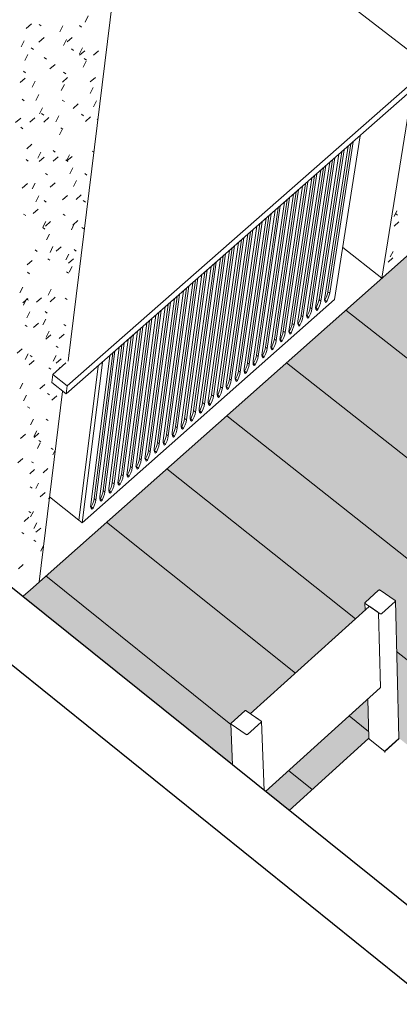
# Model space of a CAD drawing. Header units: centimetres. Extents: x -2274.6 to -2273.04, y 1316.35 to 1317.85.
# Tile 30 of 59: x -2273.93 to -2273.83, y 1317.28 to 1317.53. Entities that reach past the tile are written whole.
import ezdxf

# ---------------------------------------------------------------- set-up
doc = ezdxf.new("R2010")
doc.units = ezdxf.units.CM
for name, color, linetype, lineweight in [('Meble', 7, 'Continuous', 9), ('Okna', 7, 'Continuous', 9), ('Stropy', 7, 'Continuous', 9), ('Wyposażenie mechaniczne', 7, 'Continuous', 9), ('Wzór powierzchni', 7, 'Continuous', 9), ('Wzór powierzchni-1', 250, 'Continuous', 9), ('Wzór powierzchni-4', 10, 'Continuous', 9), ('Wzór powierzchni-7', 9, 'Continuous', 9), ('Ściany', 7, 'Continuous', 9), ('Ściany-1', 250, 'Continuous', 25)]:
    doc.layers.add(name, color=color, linetype=linetype, lineweight=lineweight)
doc.layers.add('Wzór powierzchni-2', color=7, linetype='Continuous', lineweight=9, true_color=0xedebe7)

# ---------------------------------------------------------------- blocks, each defined once
blk = doc.blocks.new('FP_8-Aksono')
at = {"layer": 'Wzór powierzchni-2'}
h = blk.add_hatch(color=256, dxfattribs=at)
h.paths.add_polyline_path([(-2273.61639, 1317.26225), (-2273.61642, 1317.26225), (-2273.61639, 1317.26229)])
h.paths.add_polyline_path([(-2273.66998, 1317.21306), (-2273.67, 1317.21309), (-2273.66998, 1317.21309)])
h.paths.add_polyline_path([(-2273.68543, 1317.18383), (-2273.61341, 1317.25284), (-2273.61655, 1317.25539), (-2273.61604, 1317.2821), (-2273.61611, 1317.28221), (-2273.61954, 1317.2849), (-2273.62809, 1317.27104), (-2273.62997, 1317.26481), (-2273.62994, 1317.26391), (-2273.62996, 1317.26145), (-2273.63032, 1317.23819), (-2273.6337, 1317.23503), (-2273.63381, 1317.23506), (-2273.6339, 1317.23509), (-2273.63785, 1317.23829), (-2273.63767, 1317.25755), (-2273.66229, 1317.23415), (-2273.66233, 1317.23412), (-2273.66241, 1317.23365), (-2273.66238, 1317.23298), (-2273.66237, 1317.23053), (-2273.66241, 1317.20745), (-2273.66584, 1317.20426), (-2273.66585, 1317.20426), (-2273.6661, 1317.20438), (-2273.66998, 1317.20756), (-2273.67009, 1317.23411), (-2273.67021, 1317.2341), (-2273.6719, 1317.23545), (-2273.68054, 1317.22107), (-2273.68219, 1317.21498), (-2273.68215, 1317.20966), (-2273.682, 1317.18868), (-2273.68543, 1317.18548), (-2273.68547, 1317.18548), (-2273.68564, 1317.18554), (-2273.68959, 1317.1888), (-2273.68958, 1317.18987), (-2273.68969, 1317.19613), (-2273.68985, 1317.20781), (-2273.70147, 1317.19673), (-2273.68584, 1317.18416)])
h.paths.add_polyline_path([(-2273.68408, 1317.21793), (-2273.684, 1317.218), (-2273.68408, 1317.21793)])
h.paths.add_polyline_path([(-2273.68392, 1317.21797), (-2273.68381, 1317.21811), (-2273.6839, 1317.218)])
h.paths.add_polyline_path([(-2273.68402, 1317.21793), (-2273.68391, 1317.218), (-2273.68398, 1317.218), (-2273.68402, 1317.21794)])
h.paths.add_polyline_path([(-2273.67934, 1317.2256), (-2273.67899, 1317.22608), (-2273.67933, 1317.22562)])
h.paths.add_polyline_path([(-2273.68977, 1317.22872), (-2273.67779, 1317.24012), (-2273.70636, 1317.26283), (-2273.71068, 1317.24596), (-2273.711, 1317.24565), (-2273.6914, 1317.23002)])
h.paths.add_polyline_path([(-2273.67717, 1317.2292), (-2273.67684, 1317.22964), (-2273.67712, 1317.22928)])
h.paths.add_polyline_path([(-2273.66098, 1317.23858), (-2273.66103, 1317.23871), (-2273.661, 1317.23861), (-2273.66098, 1317.23859)])
h.paths.add_polyline_path([(-2273.71709, 1317.25051), (-2273.71414, 1317.26233), (-2273.7223, 1317.25467), (-2273.71788, 1317.25114)])
h.paths.add_polyline_path([(-2273.58474, 1317.29251), (-2273.58477, 1317.29254), (-2273.58474, 1317.2927)])
h.paths.add_polyline_path([(-2273.60895, 1317.25711), (-2273.58185, 1317.28308), (-2273.58499, 1317.28559), (-2273.58437, 1317.30506), (-2273.60831, 1317.2823), (-2273.60835, 1317.28227), (-2273.60844, 1317.28193), (-2273.60842, 1317.28112), (-2273.60848, 1317.27795), (-2273.60859, 1317.2736), (-2273.60895, 1317.25718)])
h.paths.add_polyline_path([(-2273.63151, 1317.26795), (-2273.63139, 1317.26802), (-2273.63147, 1317.26801), (-2273.63151, 1317.26796)])
h.paths.add_polyline_path([(-2273.63141, 1317.26798), (-2273.63128, 1317.26816), (-2273.6314, 1317.26799)])
h.paths.add_polyline_path([(-2273.63731, 1317.27853), (-2273.62561, 1317.28964), (-2273.6524, 1317.31058), (-2273.657, 1317.29398), (-2273.63887, 1317.27975)])
h.paths.add_polyline_path([(-2273.57741, 1317.28733), (-2273.53604, 1317.32697), (-2273.55287, 1317.33986), (-2273.56817, 1317.32528), (-2273.56968, 1317.32645), (-2273.57452, 1317.31879), (-2273.57656, 1317.31223), (-2273.57656, 1317.31151), (-2273.57667, 1317.30817), (-2273.57685, 1317.30324), (-2273.57741, 1317.2874)])
h.paths.add_polyline_path([(-2273.6632, 1317.29884), (-2273.65902, 1317.31414), (-2273.66979, 1317.30401), (-2273.66463, 1317.29996)])
h.paths.add_polyline_path([(-2273.57788, 1317.31573), (-2273.57776, 1317.31581), (-2273.57784, 1317.31579), (-2273.57787, 1317.31574)])
h.paths.add_polyline_path([(-2273.57778, 1317.31576), (-2273.57765, 1317.31593), (-2273.57776, 1317.31579)])
h.paths.add_polyline_path([(-2273.81059, 1317.32511), (-2273.80157, 1317.33335), (-2273.80171, 1317.33375), (-2273.80181, 1317.33411), (-2273.80183, 1317.33467), (-2273.80171, 1317.33515), (-2273.80067, 1317.33779), (-2273.81644, 1317.35031), (-2273.8243, 1317.33639), (-2273.8245, 1317.33621), (-2273.81822, 1317.33119)])
h.paths.add_polyline_path([(-2273.58369, 1317.3261), (-2273.57721, 1317.33225), (-2273.5925, 1317.34402), (-2273.59258, 1317.34382), (-2273.59584, 1317.34079), (-2273.59602, 1317.34081), (-2273.59607, 1317.34084), (-2273.59997, 1317.34393), (-2273.59992, 1317.34412), (-2273.59855, 1317.34868), (-2273.61158, 1317.35872), (-2273.618, 1317.35269), (-2273.61733, 1317.35213), (-2273.61725, 1317.35185), (-2273.61712, 1317.35189), (-2273.59247, 1317.33287)])
h.paths.add_polyline_path([(-2273.86244, 1317.32611), (-2273.8424, 1317.34422), (-2273.84233, 1317.34423), (-2273.84227, 1317.34423), (-2273.84227, 1317.34427), (-2273.84232, 1317.34526), (-2273.8424, 1317.34815), (-2273.84258, 1317.35418), (-2273.86836, 1317.33087), (-2273.86306, 1317.32661)])
h.paths.add_polyline_path([(-2273.82167, 1317.35443), (-2273.82165, 1317.3543), (-2273.82166, 1317.35438)])
h.paths.add_polyline_path([(-2273.87666, 1317.33754), (-2273.87683, 1317.34164), (-2273.87709, 1317.34791), (-2273.87705, 1317.34791), (-2273.87705, 1317.34817), (-2273.87362, 1317.35126), (-2273.87324, 1317.35126), (-2273.87222, 1317.35059), (-2273.84323, 1317.3767), (-2273.84323, 1317.37861), (-2273.83983, 1317.38167), (-2273.83941, 1317.38165), (-2273.83568, 1317.37912), (-2273.83552, 1317.37611), (-2273.83521, 1317.36358), (-2273.83513, 1317.36087), (-2273.83464, 1317.34426), (-2273.83459, 1317.34426), (-2273.82956, 1317.34024), (-2273.82918, 1317.34096), (-2273.82889, 1317.34143), (-2273.82758, 1317.3438), (-2273.82166, 1317.35458), (-2273.82048, 1317.36092), (-2273.82046, 1317.36092), (-2273.82052, 1317.36242), (-2273.82062, 1317.36731), (-2273.821, 1317.38798), (-2273.8211, 1317.39328), (-2273.82109, 1317.39514), (-2273.82107, 1317.39515), (-2273.82107, 1317.39541), (-2273.81771, 1317.39844), (-2273.81732, 1317.39844), (-2273.8163, 1317.39778), (-2273.79233, 1317.41937), (-2273.82591, 1317.44563), (-2273.82145, 1317.47202), (-2273.82384, 1317.47388), (-2273.9296, 1317.3801), (-2273.87667, 1317.33755)])
h.paths.add_polyline_path([(-2273.83478, 1317.34424), (-2273.83475, 1317.34431), (-2273.83478, 1317.34426)])
h.paths.add_polyline_path([(-2273.62069, 1317.34878), (-2273.62071, 1317.34885), (-2273.6207, 1317.34879)])
h.paths.add_polyline_path([(-2273.81794, 1317.35064), (-2273.81781, 1317.35083), (-2273.8179, 1317.35071)])
h.paths.add_polyline_path([(-2273.81778, 1317.35094), (-2273.8176, 1317.35124), (-2273.81765, 1317.35127), (-2273.81775, 1317.35099)])
h.paths.add_polyline_path([(-2273.81303, 1317.36775), (-2273.78783, 1317.39051), (-2273.78779, 1317.39055), (-2273.78775, 1317.39059), (-2273.78772, 1317.39059), (-2273.78776, 1317.39198), (-2273.78779, 1317.39691), (-2273.7878, 1317.39798), (-2273.78784, 1317.40055), (-2273.8132, 1317.37759), (-2273.81303, 1317.36786)])
h.paths.add_polyline_path([(-2273.75797, 1317.3732), (-2273.74638, 1317.38378), (-2273.76431, 1317.3978), (-2273.7721, 1317.38429), (-2273.75843, 1317.37356)])
h.paths.add_polyline_path([(-2273.77723, 1317.38831), (-2273.77714, 1317.38846), (-2273.77672, 1317.38917), (-2273.77606, 1317.39037), (-2273.76944, 1317.40205), (-2273.76826, 1317.40786), (-2273.77259, 1317.40394), (-2273.78026, 1317.40986), (-2273.78018, 1317.39055), (-2273.78011, 1317.39057), (-2273.77724, 1317.38832)])
h.paths.add_polyline_path([(-2273.78029, 1317.39055), (-2273.78026, 1317.39063), (-2273.78029, 1317.39058)])
h.paths.add_polyline_path([(-2273.76578, 1317.39803), (-2273.76562, 1317.39828), (-2273.76573, 1317.3981)])
h.paths.add_polyline_path([(-2273.7656, 1317.39833), (-2273.76541, 1317.39866), (-2273.76546, 1317.39868), (-2273.76557, 1317.39842)])
h.paths.add_polyline_path([(-2273.70627, 1317.42044), (-2273.69961, 1317.42653), (-2273.72585, 1317.44674), (-2273.72598, 1317.44619), (-2273.72838, 1317.44401), (-2273.72852, 1317.43783), (-2273.72848, 1317.43748), (-2273.72838, 1317.4375), (-2273.7136, 1317.42609)])
h.paths.add_polyline_path([(-2273.72857, 1317.43749), (-2273.72854, 1317.43757), (-2273.72857, 1317.43751)])
blk = doc.blocks.new('FP_18-Aksono')
at = {"layer": 'Wzór powierzchni-4'}
for p, q in [((-2273.91306, 1317.52662), (-2273.91383, 1317.52509)), ((-2273.92874, 1317.52346), (-2273.92742, 1317.5246)), ((-2273.92495, 1317.5241), (-2273.92549, 1317.52451)), ((-2273.9195, 1317.52412), (-2273.92026, 1317.52258)), ((-2273.91478, 1317.52378), (-2273.91532, 1317.52419)), ((-2273.92922, 1317.52035), (-2273.92999, 1317.5188)), ((-2273.92553, 1317.52005), (-2273.92423, 1317.52118)), ((-2273.9186, 1317.52072), (-2273.91936, 1317.51918)), ((-2273.91841, 1317.52008), (-2273.91711, 1317.52121)), ((-2273.92829, 1317.51694), (-2273.92905, 1317.5154)), ((-2273.92693, 1317.51817), (-2273.92747, 1317.51858)), ((-2273.91677, 1317.5179), (-2273.91731, 1317.5183)), ((-2273.91528, 1317.51671), (-2273.91398, 1317.51783)), ((-2273.91449, 1317.51859), (-2273.91526, 1317.51706)), ((-2273.91176, 1317.51673), (-2273.91047, 1317.51785)), ((-2273.92364, 1317.51571), (-2273.92418, 1317.51611)), ((-2273.92275, 1317.51328), (-2273.92145, 1317.5144)), ((-2273.91361, 1317.51522), (-2273.91437, 1317.5137)), ((-2273.91354, 1317.51545), (-2273.91407, 1317.51585)), ((-2273.9289, 1317.51227), (-2273.92945, 1317.51268)), ((-2273.91875, 1317.51204), (-2273.91929, 1317.51244)), ((-2273.90923, 1317.51217), (-2273.90927, 1317.5122)), ((-2273.93026, 1317.50983), (-2273.92896, 1317.51096)), ((-2273.92644, 1317.51017), (-2273.9272, 1317.50864)), ((-2273.91911, 1317.50935), (-2273.91987, 1317.50783)), ((-2273.9196, 1317.50994), (-2273.9183, 1317.51106)), ((-2273.91257, 1317.51001), (-2273.91128, 1317.51113)), ((-2273.92552, 1317.50681), (-2273.92628, 1317.50529)), ((-2273.91185, 1317.50853), (-2273.91261, 1317.50702)), ((-2273.92922, 1317.50519), (-2273.92976, 1317.50559)), ((-2273.91911, 1317.505), (-2273.91964, 1317.5054)), ((-2273.91687, 1317.50329), (-2273.91558, 1317.50441)), ((-2273.91098, 1317.50522), (-2273.91174, 1317.50371)), ((-2273.92461, 1317.50347), (-2273.92537, 1317.50196)), ((-2273.92432, 1317.50158), (-2273.92485, 1317.50198)), ((-2273.91429, 1317.50142), (-2273.91482, 1317.50181)), ((-2273.93139, 1317.49972), (-2273.93009, 1317.50084)), ((-2273.92784, 1317.49978), (-2273.92654, 1317.5009)), ((-2273.9243, 1317.49984), (-2273.923, 1317.50096)), ((-2273.92051, 1317.50142), (-2273.92126, 1317.49991)), ((-2273.91378, 1317.50002), (-2273.91249, 1317.50114)), ((-2273.9106, 1317.50094), (-2273.91087, 1317.50041)), ((-2273.92954, 1317.49816), (-2273.93008, 1317.49855)), ((-2273.91961, 1317.49812), (-2273.92037, 1317.49661)), ((-2273.91946, 1317.49802), (-2273.91999, 1317.49841)), ((-2273.92859, 1317.49311), (-2273.9273, 1317.49423)), ((-2273.92508, 1317.49228), (-2273.92583, 1317.49077)), ((-2273.92142, 1317.49225), (-2273.92195, 1317.49264)), ((-2273.91166, 1317.49228), (-2273.91201, 1317.49254)), ((-2273.92822, 1317.49001), (-2273.92876, 1317.49039)), ((-2273.92545, 1317.48988), (-2273.92416, 1317.491)), ((-2273.92194, 1317.48996), (-2273.92066, 1317.49108)), ((-2273.91821, 1317.48992), (-2273.91874, 1317.49031)), ((-2273.91784, 1317.49156), (-2273.91859, 1317.49006)), ((-2273.91845, 1317.49004), (-2273.91717, 1317.49116)), ((-2273.92337, 1317.48652), (-2273.9239, 1317.4869)), ((-2273.91696, 1317.4883), (-2273.91771, 1317.48681)), ((-2273.91344, 1317.48645), (-2273.91396, 1317.48683)), ((-2273.92972, 1317.48319), (-2273.92844, 1317.48431)), ((-2273.92645, 1317.48446), (-2273.9272, 1317.48296)), ((-2273.92271, 1317.48339), (-2273.92143, 1317.4845)), ((-2273.91608, 1317.48506), (-2273.91683, 1317.48357)), ((-2273.92555, 1317.48121), (-2273.9263, 1317.47972)), ((-2273.9237, 1317.47966), (-2273.92423, 1317.48003)), ((-2273.91961, 1317.48023), (-2273.91834, 1317.48133)), ((-2273.91615, 1317.48033), (-2273.91488, 1317.48144)), ((-2273.91381, 1317.47964), (-2273.91433, 1317.48002)), ((-2273.92696, 1317.47675), (-2273.92568, 1317.47786)), ((-2273.83522, 1317.4774), (-2273.83595, 1317.47601)), ((-2273.92885, 1317.47624), (-2273.92939, 1317.47662)), ((-2273.92375, 1317.47477), (-2273.9245, 1317.47329)), ((-2273.92385, 1317.47361), (-2273.92258, 1317.47472)), ((-2273.91891, 1317.47625), (-2273.91944, 1317.47662)), ((-2273.91693, 1317.47385), (-2273.91567, 1317.47496)), ((-2273.83593, 1317.47361), (-2273.83475, 1317.47465)), ((-2273.83508, 1317.47632), (-2273.83553, 1317.47667)), ((-2273.92403, 1317.47285), (-2273.92456, 1317.47322)), ((-2273.9166, 1317.47415), (-2273.91734, 1317.47268)), ((-2273.91418, 1317.47288), (-2273.91469, 1317.47325)), ((-2273.92286, 1317.47158), (-2273.92361, 1317.4701)), ((-2273.92596, 1317.4672), (-2273.92649, 1317.46757)), ((-2273.92198, 1317.4684), (-2273.92272, 1317.46693)), ((-2273.92115, 1317.46728), (-2273.91989, 1317.46839)), ((-2273.91611, 1317.46727), (-2273.91663, 1317.46764)), ((-2273.83617, 1317.46718), (-2273.83689, 1317.4658)), ((-2273.92846, 1317.46379), (-2273.92719, 1317.4649)), ((-2273.92277, 1317.46498), (-2273.9233, 1317.46535)), ((-2273.91797, 1317.46653), (-2273.91872, 1317.46506)), ((-2273.91809, 1317.46421), (-2273.91683, 1317.46531)), ((-2273.8374, 1317.4645), (-2273.83623, 1317.46554)), ((-2273.92788, 1317.46158), (-2273.9284, 1317.46194)), ((-2273.91803, 1317.46168), (-2273.91855, 1317.46205)), ((-2273.91711, 1317.46338), (-2273.91785, 1317.46192)), ((-2273.9296, 1317.45819), (-2273.93034, 1317.45672)), ((-2273.92245, 1317.45765), (-2273.92319, 1317.45619)), ((-2273.92956, 1317.45418), (-2273.9283, 1317.45529)), ((-2273.9287, 1317.45505), (-2273.92944, 1317.45359)), ((-2273.92819, 1317.45489), (-2273.92871, 1317.45525)), ((-2273.92611, 1317.45435), (-2273.92485, 1317.45545)), ((-2273.92267, 1317.45451), (-2273.92141, 1317.45561)), ((-2273.91838, 1317.45504), (-2273.9189, 1317.4554)), ((-2273.92781, 1317.45193), (-2273.92854, 1317.45047)), ((-2273.92343, 1317.45165), (-2273.92395, 1317.45201)), ((-2273.92381, 1317.45013), (-2273.92454, 1317.44868)), ((-2273.9285, 1317.44825), (-2273.92902, 1317.4486)), ((-2273.92685, 1317.44801), (-2273.92559, 1317.44911)), ((-2273.92293, 1317.44704), (-2273.92366, 1317.44559)), ((-2273.91872, 1317.44844), (-2273.91924, 1317.44879)), ((-2273.92379, 1317.44504), (-2273.92254, 1317.44613)), ((-2273.92038, 1317.44522), (-2273.91914, 1317.44631)), ((-2273.93102, 1317.44152), (-2273.92977, 1317.44262)), ((-2273.92063, 1317.44295), (-2273.92114, 1317.44329)), ((-2273.92825, 1317.44134), (-2273.92898, 1317.4399)), ((-2273.92795, 1317.43857), (-2273.9267, 1317.43967)), ((-2273.92723, 1317.44061), (-2273.92775, 1317.44096)), ((-2273.92118, 1317.4409), (-2273.92191, 1317.43946)), ((-2273.92114, 1317.43897), (-2273.91989, 1317.44006)), ((-2273.91791, 1317.44112), (-2273.91803, 1317.44119)), ((-2273.92252, 1317.43747), (-2273.92304, 1317.43781)), ((-2273.92032, 1317.43786), (-2273.92049, 1317.43751)), ((-2273.92957, 1317.43392), (-2273.9303, 1317.43248)), ((-2273.92528, 1317.43255), (-2273.92404, 1317.43364)), ((-2273.92868, 1317.43088), (-2273.92941, 1317.42945)), ((-2273.92285, 1317.43099), (-2273.92336, 1317.43133)), ((-2273.92226, 1317.42966), (-2273.92102, 1317.43075)), ((-2273.92785, 1317.4276), (-2273.92837, 1317.42794)), ((-2273.92692, 1317.42486), (-2273.92764, 1317.42343)), ((-2273.92317, 1317.42455), (-2273.92368, 1317.42489)), ((-2273.92066, 1317.4231), (-2273.92066, 1317.42309)), ((-2273.93013, 1317.41998), (-2273.92889, 1317.42107)), ((-2273.92605, 1317.42187), (-2273.92677, 1317.42045)), ((-2273.92674, 1317.42022), (-2273.92551, 1317.4213)), ((-2273.92518, 1317.41889), (-2273.9259, 1317.41748)), ((-2273.92504, 1317.41916), (-2273.92556, 1317.41949)), ((-2273.92195, 1317.41717), (-2273.92246, 1317.4175)), ((-2273.93085, 1317.41386), (-2273.92961, 1317.41495)), ((-2273.9214, 1317.417), (-2273.92199, 1317.41585)), ((-2273.92783, 1317.41107), (-2273.9266, 1317.41216)), ((-2273.92691, 1317.4138), (-2273.92742, 1317.41412)), ((-2273.92447, 1317.41132), (-2273.92324, 1317.41241)), ((-2273.92722, 1317.40747), (-2273.92773, 1317.40779)), ((-2273.92562, 1317.40873), (-2273.92634, 1317.40732)), ((-2273.9252, 1317.40529), (-2273.92398, 1317.40637)), ((-2273.92289, 1317.40475), (-2273.9231, 1317.40488)), ((-2273.92926, 1317.39901), (-2273.92804, 1317.40009)), ((-2273.92752, 1317.40119), (-2273.92803, 1317.40151)), ((-2273.92693, 1317.40157), (-2273.92764, 1317.40017)), ((-2273.92606, 1317.39868), (-2273.92678, 1317.39728)), ((-2273.92628, 1317.39631), (-2273.92506, 1317.39738)), ((-2273.92936, 1317.39591), (-2273.92987, 1317.39622)), ((-2273.92629, 1317.39401), (-2273.9268, 1317.39432)), ((-2273.92435, 1317.39293), (-2273.92506, 1317.39155)), ((-2273.93068, 1317.38711), (-2273.92946, 1317.38818))]:
    blk.add_line(p, q, dxfattribs=at)
blk = doc.blocks.new('FP_36-Aksono')
at = {"layer": 'Wzór powierzchni-7'}
for p, q in [((-2273.84814, 1317.45233), (-2273.79868, 1317.41358)), ((-2273.86311, 1317.43906), (-2273.81367, 1317.40014)), ((-2273.87816, 1317.42571), (-2273.82085, 1317.38039)), ((-2273.89328, 1317.4123), (-2273.84567, 1317.37447)), ((-2273.90848, 1317.39883), (-2273.86082, 1317.36077)), ((-2273.92376, 1317.38528), (-2273.87708, 1317.34783)), ((-2273.83529, 1317.36622), (-2273.82152, 1317.35528)), ((-2273.84728, 1317.34996), (-2273.84235, 1317.34603)), ((-2273.86253, 1317.33615), (-2273.85658, 1317.33138))]:
    blk.add_line(p, q, dxfattribs=at)

msp = doc.modelspace()

# ---------------------------------------------------------------- linework, layer by layer
at = {"layer": 'Meble'}
for p, q in [((-2273.84323, 1317.37861), (-2273.83983, 1317.38167)), ((-2273.83948, 1317.38169), (-2273.83568, 1317.37912)), ((-2273.87228, 1317.35052), (-2273.84223, 1317.37758)), ((-2273.84324, 1317.37667), (-2273.84329, 1317.37847)), ((-2273.83941, 1317.37576), (-2273.84321, 1317.37833)), ((-2273.84206, 1317.37755), (-2273.8401, 1317.37622)), ((-2273.83566, 1317.37885), (-2273.83906, 1317.37578)), ((-2273.83559, 1317.37898), (-2273.83471, 1317.34438)), ((-2273.83991, 1317.37594), (-2273.83939, 1317.3571)), ((-2273.83941, 1317.35704), (-2273.86836, 1317.33087)), ((-2273.84231, 1317.34435), (-2273.8426, 1317.35418)), ((-2273.87707, 1317.34816), (-2273.87362, 1317.35126)), ((-2273.87327, 1317.35128), (-2273.86947, 1317.34867)), ((-2273.87212, 1317.35049), (-2273.87217, 1317.35052)), ((-2273.87016, 1317.34914), (-2273.87212, 1317.35049)), ((-2273.87667, 1317.33755), (-2273.87713, 1317.34802)), ((-2273.87325, 1317.34527), (-2273.87705, 1317.34788)), ((-2273.86946, 1317.34839), (-2273.8729, 1317.34529)), ((-2273.87011, 1317.3491), (-2273.87016, 1317.34914)), ((-2273.86939, 1317.34854), (-2273.86869, 1317.33114)), ((-2273.86244, 1317.32611), (-2273.84243, 1317.34424)), ((-2273.84242, 1317.34424), (-2273.8383, 1317.34094)), ((-2273.84236, 1317.34409), (-2273.84231, 1317.34438)), ((-2273.8423, 1317.34441), (-2273.84231, 1317.34438)), ((-2273.83831, 1317.34094), (-2273.83463, 1317.34428)), ((-2273.83813, 1317.3412), (-2273.83478, 1317.34424)), ((-2273.83476, 1317.34449), (-2273.8348, 1317.34453)), ((-2273.83472, 1317.34434), (-2273.83475, 1317.34413))]:
    msp.add_line(p, q, dxfattribs=at)
for points in [[(-2273.83983, 1317.38167, 0), (-2273.83979, 1317.3817, 0), (-2273.83974, 1317.38172, 0), (-2273.83968, 1317.38174, 0), (-2273.83963, 1317.38174, 0), (-2273.83957, 1317.38173, 0), (-2273.83952, 1317.38172, 0), (-2273.83948, 1317.38169, 0)], [(-2273.84321, 1317.37833, 0), (-2273.84325, 1317.37836, 0), (-2273.84328, 1317.3784, 0), (-2273.84329, 1317.37844, 0), (-2273.84329, 1317.37849, 0), (-2273.84328, 1317.37853, 0), (-2273.84326, 1317.37857, 0), (-2273.84323, 1317.37861, 0)], [(-2273.84223, 1317.37758, 0), (-2273.84222, 1317.37759, 0), (-2273.8422, 1317.3776, 0), (-2273.84216, 1317.3776, 0), (-2273.84211, 1317.37758, 0), (-2273.84206, 1317.37755, 0)], [(-2273.83568, 1317.37912, 0), (-2273.83564, 1317.37909, 0), (-2273.83561, 1317.37905, 0), (-2273.8356, 1317.37901, 0), (-2273.83559, 1317.37897, 0), (-2273.8356, 1317.37893, 0), (-2273.83562, 1317.37889, 0), (-2273.83566, 1317.37885, 0)], [(-2273.8401, 1317.37622, 0), (-2273.84005, 1317.37618, 0), (-2273.84, 1317.37614, 0), (-2273.83996, 1317.37609, 0), (-2273.83993, 1317.37603, 0), (-2273.83991, 1317.37598, 0), (-2273.83991, 1317.37594, 0)], [(-2273.83906, 1317.37578, 0), (-2273.8391, 1317.37575, 0), (-2273.83915, 1317.37573, 0), (-2273.8392, 1317.37572, 0), (-2273.83926, 1317.37571, 0), (-2273.83931, 1317.37572, 0), (-2273.83937, 1317.37573, 0), (-2273.83941, 1317.37576, 0)], [(-2273.83939, 1317.3571, 0), (-2273.8394, 1317.35706, 0), (-2273.83941, 1317.35704, 0)], [(-2273.87362, 1317.35126, 0), (-2273.87358, 1317.35129, 0), (-2273.87353, 1317.35131, 0), (-2273.87348, 1317.35132, 0), (-2273.87342, 1317.35133, 0), (-2273.87337, 1317.35132, 0), (-2273.87332, 1317.3513, 0), (-2273.87327, 1317.35128, 0)], [(-2273.87705, 1317.34788, 0), (-2273.87709, 1317.34791, 0), (-2273.87711, 1317.34795, 0), (-2273.87713, 1317.34799, 0), (-2273.87713, 1317.34804, 0), (-2273.87712, 1317.34808, 0), (-2273.8771, 1317.34812, 0), (-2273.87707, 1317.34816, 0)], [(-2273.86947, 1317.34867, 0), (-2273.86944, 1317.34864, 0), (-2273.86941, 1317.3486, 0), (-2273.86939, 1317.34856, 0), (-2273.86939, 1317.34852, 0), (-2273.8694, 1317.34847, 0), (-2273.86942, 1317.34843, 0), (-2273.86946, 1317.34839, 0)], [(-2273.8729, 1317.34529, 0), (-2273.87294, 1317.34526, 0), (-2273.87299, 1317.34524, 0), (-2273.87304, 1317.34523, 0), (-2273.8731, 1317.34522, 0), (-2273.87316, 1317.34523, 0), (-2273.87321, 1317.34524, 0), (-2273.87325, 1317.34527, 0)], [(-2273.84242, 1317.34424, 0), (-2273.84242, 1317.34423, 0), (-2273.84242, 1317.34422, 0), (-2273.84241, 1317.34417, 0), (-2273.8424, 1317.34412, 0), (-2273.84239, 1317.34405, 0)], [(-2273.84231, 1317.34436, 0), (-2273.84231, 1317.34432, 0), (-2273.84229, 1317.34427, 0), (-2273.84227, 1317.34423, 0), (-2273.84223, 1317.34419, 0)], [(-2273.83478, 1317.34424, 0), (-2273.83474, 1317.34427, 0), (-2273.83472, 1317.34431, 0), (-2273.83471, 1317.34436, 0), (-2273.83472, 1317.34441, 0), (-2273.83473, 1317.34445, 0)], [(-2273.83847, 1317.34119, 0), (-2273.83843, 1317.34116, 0), (-2273.83838, 1317.34114, 0), (-2273.83832, 1317.34113, 0), (-2273.83827, 1317.34113, 0), (-2273.83822, 1317.34115, 0), (-2273.83817, 1317.34117, 0), (-2273.83813, 1317.3412, 0)], [(-2273.83827, 1317.34075, 0), (-2273.83828, 1317.34082, 0), (-2273.83828, 1317.34088, 0), (-2273.83829, 1317.34092, 0), (-2273.8383, 1317.34094, 0), (-2273.8383, 1317.34094, 0)]]:
    msp.add_polyline3d(points, dxfattribs=at)
at = {"layer": 'Okna'}
for p, q in [((-2273.83047, 1317.5166), (-2273.88158, 1317.55605)), ((-2273.91841, 1317.43328), (-2273.82364, 1317.51664)), ((-2273.82398, 1317.51453), (-2273.91866, 1317.43123)), ((-2273.91871, 1317.43908), (-2273.92203, 1317.43616)), ((-2273.92228, 1317.43411), (-2273.92203, 1317.43616)), ((-2273.92203, 1317.43616), (-2273.91841, 1317.43328)), ((-2273.91866, 1317.43123), (-2273.92228, 1317.43411)), ((-2273.91841, 1317.43328), (-2273.91866, 1317.43123))]:
    msp.add_line(p, q, dxfattribs=at)
at = {"layer": 'Stropy'}
msp.add_line((-2273.82384, 1317.47388), (-2273.92767, 1317.38181), dxfattribs=at)
at = {"layer": 'Wyposażenie mechaniczne'}
for p, q in [((-2273.85263, 1317.45701), (-2273.84686, 1317.49435)), ((-2273.84627, 1317.49488), (-2273.85218, 1317.45666)), ((-2273.85093, 1317.45508), (-2273.84451, 1317.49636)), ((-2273.85569, 1317.45356), (-2273.84984, 1317.49174)), ((-2273.85487, 1317.45502), (-2273.84915, 1317.49233)), ((-2273.84856, 1317.49287), (-2273.85443, 1317.45467)), ((-2273.85344, 1317.45555), (-2273.84755, 1317.49375)), ((-2273.85794, 1317.45156), (-2273.85213, 1317.48972)), ((-2273.85712, 1317.45303), (-2273.85144, 1317.49032)), ((-2273.85085, 1317.49085), (-2273.85668, 1317.45268)), ((-2273.85543, 1317.48682), (-2273.86118, 1317.44869)), ((-2273.86019, 1317.44957), (-2273.85442, 1317.48771)), ((-2273.85937, 1317.45104), (-2273.85373, 1317.4883)), ((-2273.85314, 1317.48884), (-2273.85893, 1317.45069)), ((-2273.86388, 1317.44705), (-2273.85832, 1317.48427)), ((-2273.85773, 1317.4848), (-2273.86343, 1317.4467)), ((-2273.86244, 1317.44758), (-2273.85672, 1317.48569)), ((-2273.86163, 1317.44904), (-2273.85602, 1317.48629)), ((-2273.86613, 1317.44505), (-2273.86061, 1317.48225)), ((-2273.86003, 1317.48278), (-2273.86569, 1317.4447)), ((-2273.86469, 1317.44558), (-2273.85901, 1317.48367)), ((-2273.86921, 1317.44158), (-2273.86361, 1317.47962)), ((-2273.86839, 1317.44305), (-2273.86291, 1317.48022)), ((-2273.86232, 1317.48075), (-2273.86794, 1317.4427)), ((-2273.86695, 1317.44358), (-2273.86131, 1317.48164)), ((-2273.86693, 1317.4767), (-2273.87246, 1317.4387)), ((-2273.87147, 1317.43958), (-2273.86591, 1317.4776)), ((-2273.87065, 1317.44105), (-2273.86521, 1317.4782)), ((-2273.86463, 1317.47873), (-2273.8702, 1317.4407)), ((-2273.86923, 1317.47468), (-2273.87473, 1317.4367)), ((-2273.87373, 1317.43758), (-2273.86822, 1317.47557)), ((-2273.87291, 1317.43905), (-2273.86751, 1317.47618)), ((-2273.87744, 1317.43505), (-2273.87212, 1317.47212)), ((-2273.87154, 1317.47265), (-2273.87699, 1317.43469)), ((-2273.87599, 1317.43558), (-2273.87052, 1317.47354)), ((-2273.87517, 1317.43705), (-2273.86981, 1317.47415)), ((-2273.88052, 1317.43156), (-2273.87514, 1317.46948)), ((-2273.8797, 1317.43304), (-2273.87443, 1317.47009)), ((-2273.87385, 1317.47062), (-2273.87925, 1317.43269)), ((-2273.87826, 1317.43357), (-2273.87283, 1317.47151)), ((-2273.88279, 1317.42956), (-2273.87745, 1317.46745)), ((-2273.88197, 1317.43103), (-2273.87674, 1317.46806)), ((-2273.87615, 1317.46858), (-2273.88152, 1317.43068)), ((-2273.88078, 1317.46452), (-2273.88606, 1317.42666)), ((-2273.88506, 1317.42755), (-2273.87976, 1317.46541)), ((-2273.88424, 1317.42903), (-2273.87905, 1317.46603)), ((-2273.87847, 1317.46655), (-2273.88379, 1317.42867)), ((-2273.88878, 1317.425), (-2273.88367, 1317.46196)), ((-2273.88309, 1317.46248), (-2273.88833, 1317.42465)), ((-2273.88733, 1317.42554), (-2273.88208, 1317.46338)), ((-2273.88651, 1317.42702), (-2273.88136, 1317.46399)), ((-2273.89105, 1317.42299), (-2273.88599, 1317.45992)), ((-2273.88541, 1317.46044), (-2273.89061, 1317.42264)), ((-2273.88961, 1317.42352), (-2273.88439, 1317.46134)), ((-2273.89416, 1317.41949), (-2273.88903, 1317.45726)), ((-2273.89333, 1317.42098), (-2273.8883, 1317.45788)), ((-2273.88773, 1317.4584), (-2273.89288, 1317.42062)), ((-2273.89188, 1317.42151), (-2273.88671, 1317.4593)), ((-2273.85218, 1317.45666), (-2273.85263, 1317.45701)), ((-2273.9146, 1317.39867), (-2273.85093, 1317.45508)), ((-2273.89644, 1317.41747), (-2273.89135, 1317.45521)), ((-2273.89561, 1317.41896), (-2273.89062, 1317.45584)), ((-2273.89005, 1317.45636), (-2273.89516, 1317.4186)), ((-2273.85443, 1317.45467), (-2273.85487, 1317.45502)), ((-2273.85346, 1317.45483), (-2273.85338, 1317.45491)), ((-2273.85293, 1317.45456), (-2273.85338, 1317.45491)), ((-2273.85293, 1317.45456), (-2273.85321, 1317.45431)), ((-2273.8947, 1317.45227), (-2273.89972, 1317.41457)), ((-2273.89872, 1317.41546), (-2273.89367, 1317.45317)), ((-2273.89789, 1317.41694), (-2273.89294, 1317.4538)), ((-2273.89237, 1317.45432), (-2273.89744, 1317.41659)), ((-2273.85668, 1317.45268), (-2273.85712, 1317.45303)), ((-2273.85571, 1317.45284), (-2273.85562, 1317.45292)), ((-2273.85518, 1317.45257), (-2273.85562, 1317.45292)), ((-2273.85518, 1317.45257), (-2273.85545, 1317.45232)), ((-2273.90245, 1317.4129), (-2273.89759, 1317.44971)), ((-2273.89702, 1317.45022), (-2273.902, 1317.41255)), ((-2273.901, 1317.41344), (-2273.896, 1317.45113)), ((-2273.90017, 1317.41492), (-2273.89527, 1317.45175)), ((-2273.85893, 1317.45069), (-2273.85937, 1317.45104)), ((-2273.85796, 1317.45085), (-2273.85787, 1317.45093)), ((-2273.85742, 1317.45058), (-2273.85787, 1317.45093)), ((-2273.85742, 1317.45058), (-2273.8577, 1317.45033)), ((-2273.90557, 1317.40939), (-2273.90065, 1317.44703)), ((-2273.90473, 1317.41088), (-2273.89992, 1317.44766)), ((-2273.89935, 1317.44818), (-2273.90429, 1317.41052)), ((-2273.90328, 1317.41141), (-2273.89832, 1317.44908)), ((-2273.86343, 1317.4467), (-2273.86388, 1317.44705)), ((-2273.86246, 1317.44686), (-2273.86237, 1317.44694)), ((-2273.86192, 1317.44659), (-2273.86237, 1317.44694)), ((-2273.86118, 1317.44869), (-2273.86163, 1317.44904)), ((-2273.86021, 1317.44886), (-2273.86012, 1317.44894)), ((-2273.85967, 1317.44859), (-2273.86012, 1317.44894)), ((-2273.85967, 1317.44859), (-2273.85995, 1317.44834)), ((-2273.90785, 1317.40736), (-2273.90298, 1317.44498)), ((-2273.90702, 1317.40885), (-2273.90225, 1317.44561)), ((-2273.90168, 1317.44613), (-2273.90657, 1317.4085)), ((-2273.86569, 1317.4447), (-2273.86613, 1317.44505)), ((-2273.86471, 1317.44487), (-2273.86462, 1317.44495)), ((-2273.86417, 1317.4446), (-2273.86462, 1317.44495)), ((-2273.86417, 1317.4446), (-2273.86445, 1317.44435)), ((-2273.86192, 1317.44659), (-2273.8622, 1317.44635)), ((-2273.90634, 1317.44202), (-2273.91115, 1317.40445)), ((-2273.91014, 1317.40534), (-2273.90531, 1317.44293)), ((-2273.90931, 1317.40683), (-2273.90458, 1317.44356)), ((-2273.90401, 1317.44408), (-2273.90886, 1317.40647)), ((-2273.86794, 1317.4427), (-2273.86839, 1317.44305)), ((-2273.86697, 1317.44287), (-2273.86687, 1317.44295)), ((-2273.86643, 1317.4426), (-2273.86687, 1317.44295)), ((-2273.86643, 1317.4426), (-2273.86671, 1317.44236)), ((-2273.91243, 1317.40331), (-2273.90765, 1317.44087)), ((-2273.9116, 1317.4048), (-2273.90691, 1317.44151)), ((-2273.8702, 1317.4407), (-2273.87065, 1317.44105)), ((-2273.86922, 1317.44087), (-2273.86913, 1317.44096)), ((-2273.86868, 1317.4406), (-2273.86913, 1317.44096)), ((-2273.86868, 1317.4406), (-2273.86896, 1317.44036)), ((-2273.91059, 1317.43819), (-2273.91548, 1317.39938)), ((-2273.91548, 1317.39938), (-2273.91059, 1317.43819)), ((-2273.90947, 1317.4392), (-2273.9146, 1317.39867)), ((-2273.87473, 1317.4367), (-2273.87517, 1317.43705)), ((-2273.87374, 1317.43687), (-2273.87364, 1317.43696)), ((-2273.8732, 1317.4366), (-2273.87364, 1317.43696)), ((-2273.87246, 1317.4387), (-2273.87291, 1317.43905)), ((-2273.87148, 1317.43887), (-2273.87139, 1317.43896)), ((-2273.87094, 1317.43861), (-2273.87139, 1317.43896)), ((-2273.87094, 1317.43861), (-2273.87122, 1317.43836)), ((-2273.87699, 1317.43469), (-2273.87744, 1317.43505)), ((-2273.876, 1317.43487), (-2273.8759, 1317.43495)), ((-2273.87546, 1317.4346), (-2273.8759, 1317.43495)), ((-2273.87546, 1317.4346), (-2273.87574, 1317.43435)), ((-2273.8732, 1317.4366), (-2273.87348, 1317.43636)), ((-2273.87925, 1317.43269), (-2273.8797, 1317.43304)), ((-2273.87827, 1317.43286), (-2273.87817, 1317.43295)), ((-2273.87772, 1317.4326), (-2273.87817, 1317.43295)), ((-2273.87772, 1317.4326), (-2273.878, 1317.43235)), ((-2273.878, 1317.43235), (-2273.878, 1317.43235)), ((-2273.88152, 1317.43068), (-2273.88197, 1317.43103)), ((-2273.88053, 1317.43086), (-2273.88043, 1317.43095)), ((-2273.87998, 1317.43059), (-2273.88043, 1317.43095)), ((-2273.87998, 1317.43059), (-2273.88026, 1317.43035)), ((-2273.88606, 1317.42666), (-2273.88651, 1317.42702)), ((-2273.88379, 1317.42867), (-2273.88424, 1317.42903)), ((-2273.8828, 1317.42885), (-2273.8827, 1317.42894)), ((-2273.88225, 1317.42859), (-2273.8827, 1317.42894)), ((-2273.88225, 1317.42859), (-2273.88253, 1317.42834)), ((-2273.88833, 1317.42465), (-2273.88878, 1317.425)), ((-2273.88734, 1317.42483), (-2273.88723, 1317.42492)), ((-2273.88679, 1317.42457), (-2273.88723, 1317.42492)), ((-2273.88679, 1317.42457), (-2273.88707, 1317.42432)), ((-2273.88507, 1317.42684), (-2273.88496, 1317.42693)), ((-2273.88452, 1317.42658), (-2273.88496, 1317.42693)), ((-2273.88452, 1317.42658), (-2273.8848, 1317.42633)), ((-2273.89061, 1317.42264), (-2273.89105, 1317.42299)), ((-2273.88961, 1317.42282), (-2273.8895, 1317.42291)), ((-2273.88906, 1317.42256), (-2273.8895, 1317.42291)), ((-2273.88906, 1317.42256), (-2273.88934, 1317.42231)), ((-2273.89288, 1317.42062), (-2273.89333, 1317.42098)), ((-2273.89189, 1317.4208), (-2273.89178, 1317.4209)), ((-2273.89133, 1317.42055), (-2273.89178, 1317.4209)), ((-2273.89133, 1317.42055), (-2273.89161, 1317.4203)), ((-2273.89516, 1317.4186), (-2273.89561, 1317.41896)), ((-2273.89416, 1317.41879), (-2273.89405, 1317.41889)), ((-2273.8936, 1317.41853), (-2273.89405, 1317.41889)), ((-2273.8936, 1317.41853), (-2273.89389, 1317.41828)), ((-2273.89972, 1317.41457), (-2273.90017, 1317.41492)), ((-2273.89872, 1317.41475), (-2273.8986, 1317.41485)), ((-2273.89816, 1317.4145), (-2273.8986, 1317.41485)), ((-2273.89744, 1317.41659), (-2273.89789, 1317.41694)), ((-2273.89644, 1317.41677), (-2273.89633, 1317.41687)), ((-2273.89588, 1317.41652), (-2273.89633, 1317.41687)), ((-2273.89588, 1317.41652), (-2273.89616, 1317.41627)), ((-2273.902, 1317.41255), (-2273.90245, 1317.4129)), ((-2273.901, 1317.41273), (-2273.90088, 1317.41283)), ((-2273.90044, 1317.41248), (-2273.90088, 1317.41283)), ((-2273.90044, 1317.41248), (-2273.90072, 1317.41223)), ((-2273.89816, 1317.4145), (-2273.89844, 1317.41425)), ((-2273.90429, 1317.41052), (-2273.90473, 1317.41088)), ((-2273.90328, 1317.41071), (-2273.90317, 1317.41081)), ((-2273.90272, 1317.41046), (-2273.90317, 1317.41081)), ((-2273.90272, 1317.41046), (-2273.903, 1317.41021)), ((-2273.90657, 1317.4085), (-2273.90702, 1317.40885)), ((-2273.90557, 1317.40869), (-2273.90545, 1317.40879)), ((-2273.905, 1317.40844), (-2273.90545, 1317.40879)), ((-2273.905, 1317.40844), (-2273.90528, 1317.40819)), ((-2273.92284, 1317.40526), (-2273.91548, 1317.39938)), ((-2273.91115, 1317.40445), (-2273.9116, 1317.4048)), ((-2273.91014, 1317.40464), (-2273.91002, 1317.40474)), ((-2273.90957, 1317.40439), (-2273.91002, 1317.40474)), ((-2273.90886, 1317.40647), (-2273.90931, 1317.40683)), ((-2273.90785, 1317.40666), (-2273.90773, 1317.40677)), ((-2273.90729, 1317.40641), (-2273.90773, 1317.40677)), ((-2273.90729, 1317.40641), (-2273.90757, 1317.40616)), ((-2273.91243, 1317.40261), (-2273.91231, 1317.40272)), ((-2273.91186, 1317.40236), (-2273.91231, 1317.40272)), ((-2273.91186, 1317.40236), (-2273.91214, 1317.40211)), ((-2273.90957, 1317.40439), (-2273.90986, 1317.40414)), ((-2273.91548, 1317.39938), (-2273.9146, 1317.39867))]:
    msp.add_line(p, q, dxfattribs=at)
for points in [[(-2273.85338, 1317.45491, 0), (-2273.85298, 1317.45577, 0), (-2273.85273, 1317.45647, 0), (-2273.85263, 1317.45701, 0)], [(-2273.85562, 1317.45292, 0), (-2273.85522, 1317.45378, 0), (-2273.85497, 1317.45448, 0), (-2273.85487, 1317.45502, 0)], [(-2273.85443, 1317.45467, 0), (-2273.85453, 1317.45413, 0), (-2273.85478, 1317.45343, 0), (-2273.85518, 1317.45257, 0)], [(-2273.85321, 1317.45431, 0), (-2273.85342, 1317.45463, 0), (-2273.8535, 1317.45504, 0), (-2273.85344, 1317.45555, 0)], [(-2273.85218, 1317.45666, 0), (-2273.85228, 1317.45612, 0), (-2273.85253, 1317.45542, 0), (-2273.85293, 1317.45456, 0)], [(-2273.85787, 1317.45093, 0), (-2273.85747, 1317.45179, 0), (-2273.85722, 1317.45249, 0), (-2273.85712, 1317.45303, 0)], [(-2273.85668, 1317.45268, 0), (-2273.85678, 1317.45214, 0), (-2273.85702, 1317.45144, 0), (-2273.85742, 1317.45058, 0)], [(-2273.85545, 1317.45232, 0), (-2273.85567, 1317.45264, 0), (-2273.85575, 1317.45305, 0), (-2273.85569, 1317.45356, 0)], [(-2273.85995, 1317.44834, 0), (-2273.86017, 1317.44866, 0), (-2273.86025, 1317.44907, 0), (-2273.86019, 1317.44957, 0)], [(-2273.86012, 1317.44894, 0), (-2273.85972, 1317.4498, 0), (-2273.85947, 1317.4505, 0), (-2273.85937, 1317.45104, 0)], [(-2273.85893, 1317.45069, 0), (-2273.85903, 1317.45015, 0), (-2273.85927, 1317.44945, 0), (-2273.85967, 1317.44859, 0)], [(-2273.8577, 1317.45033, 0), (-2273.85792, 1317.45065, 0), (-2273.858, 1317.45106, 0), (-2273.85794, 1317.45156, 0)], [(-2273.86462, 1317.44495, 0), (-2273.86422, 1317.44581, 0), (-2273.86398, 1317.44651, 0), (-2273.86388, 1317.44705, 0)], [(-2273.8622, 1317.44635, 0), (-2273.86242, 1317.44666, 0), (-2273.8625, 1317.44707, 0), (-2273.86244, 1317.44758, 0)], [(-2273.86237, 1317.44694, 0), (-2273.86197, 1317.44781, 0), (-2273.86172, 1317.44851, 0), (-2273.86163, 1317.44904, 0)], [(-2273.86118, 1317.44869, 0), (-2273.86128, 1317.44816, 0), (-2273.86152, 1317.44746, 0), (-2273.86192, 1317.44659, 0)], [(-2273.86687, 1317.44295, 0), (-2273.86648, 1317.44382, 0), (-2273.86623, 1317.44452, 0), (-2273.86613, 1317.44505, 0)], [(-2273.86569, 1317.4447, 0), (-2273.86578, 1317.44416, 0), (-2273.86603, 1317.44346, 0), (-2273.86643, 1317.4426, 0)], [(-2273.86445, 1317.44435, 0), (-2273.86467, 1317.44467, 0), (-2273.86475, 1317.44508, 0), (-2273.86469, 1317.44558, 0)], [(-2273.86343, 1317.4467, 0), (-2273.86353, 1317.44616, 0), (-2273.86378, 1317.44546, 0), (-2273.86417, 1317.4446, 0)], [(-2273.86913, 1317.44096, 0), (-2273.86873, 1317.44182, 0), (-2273.86849, 1317.44252, 0), (-2273.86839, 1317.44305, 0)], [(-2273.86794, 1317.4427, 0), (-2273.86804, 1317.44217, 0), (-2273.86829, 1317.44147, 0), (-2273.86868, 1317.4406, 0)], [(-2273.86671, 1317.44236, 0), (-2273.86693, 1317.44267, 0), (-2273.86701, 1317.44308, 0), (-2273.86695, 1317.44358, 0)], [(-2273.87122, 1317.43836, 0), (-2273.87144, 1317.43867, 0), (-2273.87152, 1317.43908, 0), (-2273.87147, 1317.43958, 0)], [(-2273.87139, 1317.43896, 0), (-2273.87099, 1317.43982, 0), (-2273.87075, 1317.44052, 0), (-2273.87065, 1317.44105, 0)], [(-2273.8702, 1317.4407, 0), (-2273.8703, 1317.44017, 0), (-2273.87054, 1317.43947, 0), (-2273.87094, 1317.43861, 0)], [(-2273.86896, 1317.44036, 0), (-2273.86918, 1317.44067, 0), (-2273.86927, 1317.44108, 0), (-2273.86921, 1317.44158, 0)], [(-2273.8759, 1317.43495, 0), (-2273.87551, 1317.43582, 0), (-2273.87527, 1317.43652, 0), (-2273.87517, 1317.43705, 0)], [(-2273.87348, 1317.43636, 0), (-2273.8737, 1317.43667, 0), (-2273.87379, 1317.43708, 0), (-2273.87373, 1317.43758, 0)], [(-2273.87364, 1317.43696, 0), (-2273.87325, 1317.43782, 0), (-2273.873, 1317.43852, 0), (-2273.87291, 1317.43905, 0)], [(-2273.87246, 1317.4387, 0), (-2273.87256, 1317.43817, 0), (-2273.8728, 1317.43747, 0), (-2273.8732, 1317.4366, 0)], [(-2273.87817, 1317.43295, 0), (-2273.87777, 1317.43381, 0), (-2273.87753, 1317.43451, 0), (-2273.87744, 1317.43505, 0)], [(-2273.87699, 1317.43469, 0), (-2273.87708, 1317.43416, 0), (-2273.87733, 1317.43346, 0), (-2273.87772, 1317.4326, 0)], [(-2273.87574, 1317.43435, 0), (-2273.87596, 1317.43467, 0), (-2273.87605, 1317.43508, 0), (-2273.87599, 1317.43558, 0)], [(-2273.87473, 1317.4367, 0), (-2273.87482, 1317.43616, 0), (-2273.87506, 1317.43546, 0), (-2273.87546, 1317.4346, 0)], [(-2273.88043, 1317.43095, 0), (-2273.88004, 1317.43181, 0), (-2273.87979, 1317.43251, 0), (-2273.8797, 1317.43304, 0)], [(-2273.87925, 1317.43269, 0), (-2273.87935, 1317.43215, 0), (-2273.87959, 1317.43146, 0), (-2273.87998, 1317.43059, 0)], [(-2273.878, 1317.43235, 0), (-2273.87823, 1317.43266, 0), (-2273.87831, 1317.43307, 0), (-2273.87826, 1317.43357, 0)], [(-2273.88253, 1317.42834, 0), (-2273.88276, 1317.42865, 0), (-2273.88284, 1317.42906, 0), (-2273.88279, 1317.42956, 0)], [(-2273.8827, 1317.42894, 0), (-2273.8823, 1317.4298, 0), (-2273.88206, 1317.4305, 0), (-2273.88197, 1317.43103, 0)], [(-2273.88152, 1317.43068, 0), (-2273.88161, 1317.43015, 0), (-2273.88186, 1317.42945, 0), (-2273.88225, 1317.42859, 0)], [(-2273.88026, 1317.43035, 0), (-2273.88049, 1317.43066, 0), (-2273.88058, 1317.43106, 0), (-2273.88052, 1317.43156, 0)], [(-2273.88723, 1317.42492, 0), (-2273.88684, 1317.42578, 0), (-2273.8866, 1317.42648, 0), (-2273.88651, 1317.42702, 0)], [(-2273.8848, 1317.42633, 0), (-2273.88503, 1317.42664, 0), (-2273.88511, 1317.42705, 0), (-2273.88506, 1317.42755, 0)], [(-2273.88496, 1317.42693, 0), (-2273.88457, 1317.42779, 0), (-2273.88433, 1317.42849, 0), (-2273.88424, 1317.42903, 0)], [(-2273.88379, 1317.42867, 0), (-2273.88388, 1317.42814, 0), (-2273.88413, 1317.42744, 0), (-2273.88452, 1317.42658, 0)], [(-2273.8895, 1317.42291, 0), (-2273.88911, 1317.42377, 0), (-2273.88887, 1317.42447, 0), (-2273.88878, 1317.425, 0)], [(-2273.88833, 1317.42465, 0), (-2273.88842, 1317.42412, 0), (-2273.88867, 1317.42342, 0), (-2273.88906, 1317.42256, 0)], [(-2273.88707, 1317.42432, 0), (-2273.8873, 1317.42463, 0), (-2273.88739, 1317.42504, 0), (-2273.88733, 1317.42554, 0)], [(-2273.88606, 1317.42666, 0), (-2273.88615, 1317.42613, 0), (-2273.88639, 1317.42543, 0), (-2273.88679, 1317.42457, 0)], [(-2273.89178, 1317.4209, 0), (-2273.89139, 1317.42176, 0), (-2273.89114, 1317.42246, 0), (-2273.89105, 1317.42299, 0)], [(-2273.89061, 1317.42264, 0), (-2273.8907, 1317.4221, 0), (-2273.89094, 1317.42141, 0), (-2273.89133, 1317.42055, 0)], [(-2273.88934, 1317.42231, 0), (-2273.88957, 1317.42262, 0), (-2273.88966, 1317.42302, 0), (-2273.88961, 1317.42352, 0)], [(-2273.89405, 1317.41889, 0), (-2273.89366, 1317.41975, 0), (-2273.89342, 1317.42044, 0), (-2273.89333, 1317.42098, 0)], [(-2273.89288, 1317.42062, 0), (-2273.89297, 1317.42009, 0), (-2273.89321, 1317.41939, 0), (-2273.8936, 1317.41853, 0)], [(-2273.89161, 1317.4203, 0), (-2273.89184, 1317.42061, 0), (-2273.89193, 1317.42101, 0), (-2273.89188, 1317.42151, 0)], [(-2273.89616, 1317.41627, 0), (-2273.89639, 1317.41657, 0), (-2273.89649, 1317.41698, 0), (-2273.89644, 1317.41747, 0)], [(-2273.89633, 1317.41687, 0), (-2273.89594, 1317.41773, 0), (-2273.8957, 1317.41843, 0), (-2273.89561, 1317.41896, 0)], [(-2273.89516, 1317.4186, 0), (-2273.89525, 1317.41807, 0), (-2273.89549, 1317.41738, 0), (-2273.89588, 1317.41652, 0)], [(-2273.89389, 1317.41828, 0), (-2273.89412, 1317.41859, 0), (-2273.89421, 1317.41899, 0), (-2273.89416, 1317.41949, 0)], [(-2273.90088, 1317.41283, 0), (-2273.90049, 1317.41369, 0), (-2273.90026, 1317.41439, 0), (-2273.90017, 1317.41492, 0)], [(-2273.89844, 1317.41425, 0), (-2273.89867, 1317.41456, 0), (-2273.89877, 1317.41496, 0), (-2273.89872, 1317.41546, 0)], [(-2273.8986, 1317.41485, 0), (-2273.89821, 1317.41571, 0), (-2273.89798, 1317.41641, 0), (-2273.89789, 1317.41694, 0)], [(-2273.89744, 1317.41659, 0), (-2273.89753, 1317.41605, 0), (-2273.89777, 1317.41536, 0), (-2273.89816, 1317.4145, 0)], [(-2273.90317, 1317.41081, 0), (-2273.90278, 1317.41167, 0), (-2273.90254, 1317.41237, 0), (-2273.90245, 1317.4129, 0)], [(-2273.902, 1317.41255, 0), (-2273.90209, 1317.41201, 0), (-2273.90233, 1317.41132, 0), (-2273.90272, 1317.41046, 0)], [(-2273.90072, 1317.41223, 0), (-2273.90095, 1317.41254, 0), (-2273.90105, 1317.41294, 0), (-2273.901, 1317.41344, 0)], [(-2273.89972, 1317.41457, 0), (-2273.89981, 1317.41403, 0), (-2273.90005, 1317.41334, 0), (-2273.90044, 1317.41248, 0)], [(-2273.90545, 1317.40879, 0), (-2273.90506, 1317.40965, 0), (-2273.90482, 1317.41035, 0), (-2273.90473, 1317.41088, 0)], [(-2273.90429, 1317.41052, 0), (-2273.90438, 1317.40999, 0), (-2273.90461, 1317.4093, 0), (-2273.905, 1317.40844, 0)], [(-2273.903, 1317.41021, 0), (-2273.90324, 1317.41052, 0), (-2273.90333, 1317.41092, 0), (-2273.90328, 1317.41141, 0)], [(-2273.90757, 1317.40616, 0), (-2273.90781, 1317.40647, 0), (-2273.9079, 1317.40687, 0), (-2273.90785, 1317.40736, 0)], [(-2273.90773, 1317.40677, 0), (-2273.90734, 1317.40763, 0), (-2273.90711, 1317.40832, 0), (-2273.90702, 1317.40885, 0)], [(-2273.90657, 1317.4085, 0), (-2273.90666, 1317.40797, 0), (-2273.9069, 1317.40727, 0), (-2273.90729, 1317.40641, 0)], [(-2273.90528, 1317.40819, 0), (-2273.90552, 1317.40849, 0), (-2273.90561, 1317.40889, 0), (-2273.90557, 1317.40939, 0)], [(-2273.91231, 1317.40272, 0), (-2273.91192, 1317.40358, 0), (-2273.91168, 1317.40427, 0), (-2273.9116, 1317.4048, 0)], [(-2273.90986, 1317.40414, 0), (-2273.91009, 1317.40444, 0), (-2273.91019, 1317.40484, 0), (-2273.91014, 1317.40534, 0)], [(-2273.91002, 1317.40474, 0), (-2273.90963, 1317.4056, 0), (-2273.90939, 1317.4063, 0), (-2273.90931, 1317.40683, 0)], [(-2273.90886, 1317.40647, 0), (-2273.90895, 1317.40594, 0), (-2273.90919, 1317.40525, 0), (-2273.90957, 1317.40439, 0)], [(-2273.91214, 1317.40211, 0), (-2273.91238, 1317.40241, 0), (-2273.91248, 1317.40281, 0), (-2273.91243, 1317.40331, 0)], [(-2273.91115, 1317.40445, 0), (-2273.91124, 1317.40391, 0), (-2273.91147, 1317.40322, 0), (-2273.91186, 1317.40236, 0)]]:
    msp.add_polyline3d(points, dxfattribs=at)
at = {"layer": 'Ściany'}
for p, q in [((-2273.91811, 1317.4395), (-2273.90253, 1317.56708)), ((-2273.83184, 1317.50491), (-2273.839, 1317.46044)), ((-2273.839, 1317.46044), (-2273.8489, 1317.46817)), ((-2273.92545, 1317.38378), (-2273.91959, 1317.43183)), ((-2273.92951, 1317.38017), (-2273.92767, 1317.38181))]:
    msp.add_line(p, q, dxfattribs=at)
at = {"layer": 'Ściany-1'}
for p, q in [((-2273.68543, 1317.18383), (-2274.02801, 1317.45921)), ((-2274.03951, 1317.44932), (-2273.69686, 1317.17289))]:
    msp.add_line(p, q, dxfattribs=at)

# ---------------------------------------------------------------- block references
at = {"layer": 'Wzór powierzchni'}
for name in ['FP_18-Aksono', 'FP_36-Aksono']:
    msp.add_blockref(name, (0, 0), dxfattribs=at)
at = {"layer": 'Wzór powierzchni-1'}
msp.add_blockref('FP_8-Aksono', (0, 0), dxfattribs=at)

doc.saveas('drawing.dxf')
